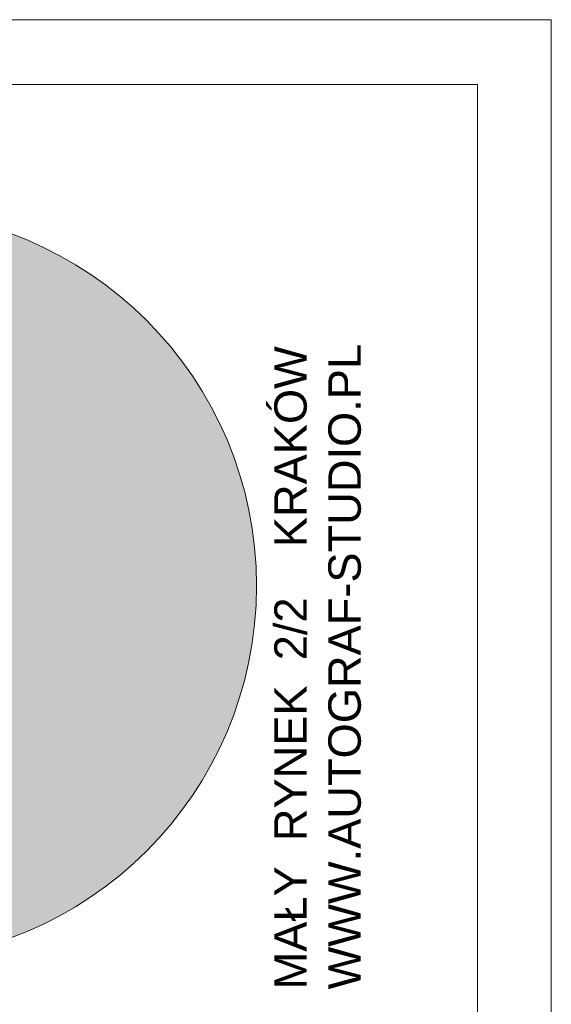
# Model space of a CAD drawing. Header units: millimetres. Extents: x -115268 to 140687, y -37779 to 24471.
# Tile 233 of 256: x 48097 to 48343, y 12380 to 12836. Entities that reach past the tile are written whole.
import ezdxf

# ---------------------------------------------------------------- set-up
doc = ezdxf.new("R2010")
doc.units = ezdxf.units.MM
doc.layers.get('0').update_dxf_attribs({"lineweight": 9})
doc.layers.add('A_CIENKA', color=7, linetype='Continuous', lineweight=9)
doc.layers.add('A_RAMKA', color=7, linetype='Continuous', lineweight=9)
doc.styles.add('Arial', font='arial.ttf')

# ---------------------------------------------------------------- blocks, each defined once
blk = doc.blocks.new('METRYKA11')
at = {"true_color": 0x000000}
h = blk.add_hatch(color=18, dxfattribs=at)
h.dxf.hatch_style = 1
h.paths.add_polyline_path([(7511428.56, 5508702.86, 1), (7511776.45, 5508702.86, 1)])
blk.add_line((7511878.67, 5508935.17), (7511878.67, 5506025.17))
blk.add_lwpolyline([(7511378.67, 5508935.17), (7511878.67, 5508935.17)])
at = {"color": 7}
blk.add_circle((7511602.5, 5508702.86), 173.94, dxfattribs=at)
blk.add_circle((7511602.5, 5508702.86), 173.94, dxfattribs=at)
at = {"ltscale": 80, "insert": (7511784.67, 5508515.78), "char_height": 15, "width": 367.2958, "attachment_point": 1, "rotation": 90, "style": 'Arial'}
blk.add_mtext('\\pxqd;MAŁY  RYNEK  2/2    KRAKÓW\\PWWW.AUTOGRAF-STUDIO.PL', dxfattribs=at)

msp = doc.modelspace()

# ---------------------------------------------------------------- linework, layer by layer
at = {"layer": 'A_CIENKA'}
msp.add_lwpolyline([(44143.29342, 12835.96384), (48343.29342, 12835.96384), (48343.29342, 9865.96384), (44143.29342, 9865.96384), (44143.29342, 12835.96384)], dxfattribs=at)
at = {"layer": 'A_RAMKA'}
msp.add_lwpolyline([(44323.29342, 12805.96384), (48309.10759, 12805.96384), (48309.10759, 9895.96384), (44323.29342, 9895.96384)], close=True, dxfattribs=at)

# ---------------------------------------------------------------- block references
at = {"layer": 'A_CIENKA'}
msp.add_blockref('METRYKA11', (-7463569.56196, -5496129.20873), dxfattribs=at)

doc.saveas('drawing.dxf')
